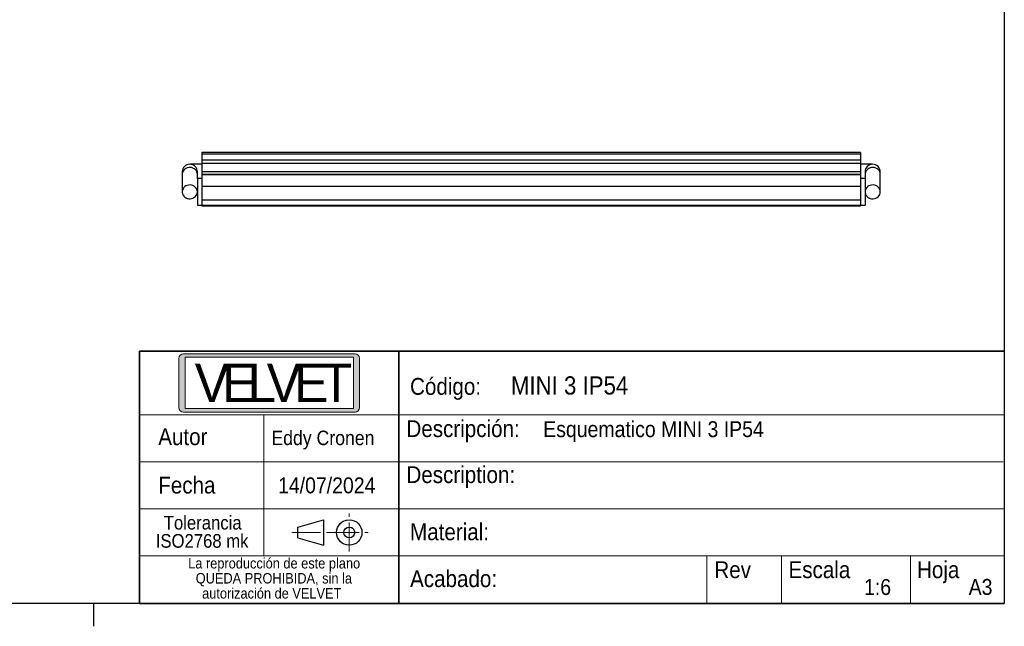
# Model space of a CAD drawing. Header units: millimetres. Extents: x 5 to 415, y 5 to 292.
# Tile 3 of 4: x 194 to 410, y 5 to 138. Entities that reach past the tile are written whole.
import ezdxf

# ---------------------------------------------------------------- set-up
doc = ezdxf.new("R2010")
doc.units = ezdxf.units.MM
doc.linetypes.add('SLD-Centrada-simple', pattern=[10.16, 6.35, -1.27, 1.27, -1.27])
doc.linetypes.add('SLD-Continua', pattern=[0])
doc.styles.add('SLDTEXTSTYLE0', font='GOTHIC.TTF', dxfattribs={"width": 0.913})
doc.styles.add('SLDTEXTSTYLE1', font='Bauhaus Hv BT')

msp = doc.modelspace()

# ---------------------------------------------------------------- hatches: boundary and pattern name
at = {"linetype": 'Continuous'}
h = msp.add_hatch(color=7, dxfattribs=at)
edge = h.paths.add_edge_path(flags=0)
edge.add_arc((229.6914, 53.0297), 1, 180, 270, ccw=False)
edge.add_line((228.6914, 53.0297), (228.6914, 63.8287))
edge.add_arc((229.6914, 63.8287), 1, 90, 180, ccw=False)
edge.add_line((229.6914, 64.8287), (267.38, 64.8287))
edge.add_arc((267.38, 63.8287), 1, 0, 90, ccw=False)
edge.add_line((268.38, 63.8287), (268.38, 53.0297))
edge.add_arc((267.38, 53.0297), 1, 270, 360, ccw=False)
edge.add_line((267.38, 52.0297), (229.6914, 52.0297))
h.paths.add_polyline_path([(267.041, 52.798), (267.041, 64.0688), (230.0416, 64.0688), (230.0416, 52.798)], flags=0)

# ---------------------------------------------------------------- linework, layer by layer
at = {"color": 7, "linetype": 'SLD-Continua', "lineweight": 25}
for p, q in [((410, 287), (410, 10)), ((378.4142, 109.0353), (233.7475, 109.0353)), ((233.7475, 109.0353), (233.7475, 108.7461)), ((233.7475, 108.7461), (378.4142, 108.7461)), ((233.7475, 108.7461), (233.7475, 107.4185)), ((378.4142, 109.0353), (378.4142, 108.7461)), ((378.4142, 108.7461), (378.4142, 107.4185)), ((233.7475, 106.4671), (231.0808, 106.4671)), ((233.7475, 107.4185), (378.4142, 107.4185)), ((233.7475, 107.4185), (233.7475, 106.7145)), ((233.7475, 106.7145), (378.4142, 106.7145)), ((233.7475, 106.7145), (233.7475, 104.8811)), ((378.4142, 107.4185), (378.4142, 106.7145)), ((378.4142, 106.7145), (378.4142, 104.8811)), ((381.0808, 106.4671), (378.4142, 106.4671)), ((229.4142, 104.8004), (229.4142, 104.2236)), ((229.4142, 104.2236), (229.4142, 100.3837)), ((232.7475, 104.2236), (232.7475, 104.8004)), ((232.7475, 103.3004), (232.7475, 104.2236)), ((233.7475, 104.8811), (378.4142, 104.8811)), ((233.7475, 104.8811), (233.7475, 104.2894)), ((233.7475, 104.8811), (378.4142, 104.8811)), ((233.7475, 104.2894), (378.4142, 104.2894)), ((233.7475, 104.2894), (233.7475, 104.2073)), ((233.7475, 104.2073), (378.4142, 104.2073)), ((233.7475, 104.2073), (233.7475, 101.6722)), ((299.8995, 104.8811), (300.5136, 104.8811)), ((300.5136, 104.8811), (301.5662, 104.8811)), ((301.5662, 104.8811), (302.1802, 104.8811)), ((302.4872, 104.8811), (302.6887, 104.8811)), ((302.4872, 104.8811), (303.5399, 104.8811)), ((304.5925, 104.8811), (305.1969, 104.8811)), ((306.8513, 104.8811), (307.4434, 104.8811)), ((307.3557, 104.8811), (308.0081, 104.8811)), ((309.7241, 104.8811), (309.9256, 104.8811)), ((309.7241, 104.8811), (310.7767, 104.8811)), ((311.8293, 104.8811), (312.4338, 104.8811)), ((314.0881, 104.8811), (314.6802, 104.8811)), ((378.4142, 104.8811), (378.4142, 104.2894)), ((378.4142, 104.2894), (378.4142, 104.2073)), ((378.4142, 104.2073), (378.4142, 101.6722)), ((379.4142, 104.8004), (379.4142, 104.2236)), ((379.4142, 104.2236), (379.4142, 103.3004)), ((382.7475, 104.2236), (382.7475, 104.8004)), ((382.7475, 100.3837), (382.7475, 104.2236)), ((233.7475, 103.3004), (232.7475, 103.3004)), ((232.7475, 103.3004), (232.7475, 97.4671)), ((233.7475, 101.6722), (378.4142, 101.6722)), ((233.7475, 101.6722), (233.7475, 101.6276)), ((379.4142, 103.3004), (378.4142, 103.3004)), ((378.4142, 101.6722), (378.4142, 101.6276)), ((379.4142, 103.3004), (379.4142, 97.4671)), ((233.7475, 101.6276), (378.4142, 101.6276)), ((233.7475, 101.6276), (233.7475, 98.6311)), ((378.4142, 101.6276), (378.4142, 98.6311)), ((232.7475, 97.4671), (233.7475, 97.4671)), ((233.7475, 98.6311), (378.4142, 98.6311)), ((233.7475, 98.6311), (233.7475, 97.4671)), ((233.7475, 97.4671), (378.4142, 97.4671)), ((233.7475, 97.4671), (233.7475, 97.3004)), ((378.4142, 98.6311), (378.4142, 97.4671)), ((378.4142, 97.4671), (379.4142, 97.4671)), ((378.4142, 97.4671), (378.4142, 97.3004)), ((233.7475, 97.3004), (378.4142, 97.3004)), ((254.8244, 26.7881), (260.4387, 28.3922)), ((260.4387, 28.3922), (260.4386, 22.8087)), ((254.8244, 24.4128), (254.8244, 26.7881)), ((254.8244, 24.4128), (260.4386, 22.8087)), ((410, 10), (10, 10)), ((210, 4.999), (210, 10.001))]:
    msp.add_line(p, q, dxfattribs=at)
at = {"color": 7, "linetype": 'SLD-Continua', "lineweight": 35}
for p, q in [((220, 65.4299), (410, 65.4299)), ((220, 65.4299), (220, 10.0998)), ((277.0106, 65.4299), (277.0106, 10.0998)), ((410, 10), (220, 10))]:
    msp.add_line(p, q, dxfattribs=at)
at = {"color": 7, "linetype": 'SLD-Continua', "lineweight": 18}
for p, q in [((228.6914, 63.8287), (228.6914, 53.0297)), ((229.6914, 64.8287), (267.38, 64.8287)), ((230.0416, 64.0688), (267.041, 64.0688)), ((230.0416, 64.0688), (230.0416, 52.798)), ((267.041, 64.0688), (267.041, 52.798)), ((268.38, 63.8287), (268.38, 53.0297)), ((229.6914, 52.0297), (267.38, 52.0297)), ((230.0416, 52.798), (267.041, 52.798)), ((220, 51.4299), (410, 51.4299)), ((247.3192, 51.4299), (247.3192, 20.4374)), ((220, 41.0974), (280.9161, 41.0974)), ((280.9161, 41.0974), (409.7372, 41.0974)), ((220, 30.7674), (277.0106, 30.7674)), ((277.0106, 30.7674), (410, 30.7674)), ((220, 20.4374), (410, 20.4374)), ((344.6842, 20.4374), (344.6842, 10)), ((361.0293, 20.4374), (361.0293, 10.0998)), ((389.3883, 20.4374), (389.3883, 10.0998))]:
    msp.add_line(p, q, dxfattribs=at)
at = {"color": 7, "linetype": 'SLD-Centrada-simple', "lineweight": 18}
for p, q in [((266.103, 21.4128), (266.103, 29.7881)), ((253.4593, 25.6004), (261.8346, 25.6004)), ((261.9153, 25.6004), (270.2906, 25.6004))]:
    msp.add_line(p, q, dxfattribs=at)
at = {"color": 7, "linetype": 'SLD-Continua', "lineweight": 25, "flags": 128}
for points in [[(232.7475, 104.2236), (232.7174, 104.5117), (232.6281, 104.7894), (232.4829, 105.0467), (232.2871, 105.2742), (232.0476, 105.4638), (231.7732, 105.6085), (231.4738, 105.7031), (231.1601, 105.7443), (230.8437, 105.7306), (230.5357, 105.6623), (230.2475, 105.5421), (229.9894, 105.3742), (229.7708, 105.1647), (229.5994, 104.9212), (229.4817, 104.6525), (229.4217, 104.3683), (229.4142, 104.2236)], [(382.7475, 104.2236), (382.7174, 104.5117), (382.6281, 104.7894), (382.4829, 105.0467), (382.2871, 105.2742), (382.0476, 105.4638), (381.7732, 105.6085), (381.4738, 105.7031), (381.1601, 105.7443), (380.8437, 105.7306), (380.5357, 105.6623), (380.2475, 105.5421), (379.9894, 105.3742), (379.7708, 105.1647), (379.5994, 104.9212), (379.4817, 104.6525), (379.4217, 104.3683), (379.4142, 104.2236)], [(232.7475, 100.3837), (232.7174, 100.6719), (232.6281, 100.9496), (232.4829, 101.2068), (232.2871, 101.4343), (232.0476, 101.6239), (231.7732, 101.7686), (231.4738, 101.8633), (231.1601, 101.9045), (230.8437, 101.8907), (230.5357, 101.8225), (230.2475, 101.7022), (229.9894, 101.5343), (229.7708, 101.3248), (229.5994, 101.0814), (229.4817, 100.8127), (229.4217, 100.5284), (229.4217, 100.239), (229.4817, 99.9548), (229.5994, 99.6861), (229.7708, 99.4426), (229.9894, 99.2331), (230.2475, 99.0652), (230.5357, 98.945), (230.8437, 98.8768), (231.1601, 98.863), (231.4738, 98.9042), (231.7732, 98.9988), (232.0476, 99.1436), (232.2871, 99.3331), (232.4829, 99.5606), (232.6281, 99.8179), (232.7174, 100.0956), (232.7475, 100.3837)], [(382.7475, 100.3837), (382.7174, 100.6719), (382.6281, 100.9496), (382.4829, 101.2068), (382.2871, 101.4343), (382.0476, 101.6239), (381.7732, 101.7686), (381.4738, 101.8633), (381.1601, 101.9045), (380.8437, 101.8907), (380.5357, 101.8225), (380.2475, 101.7022), (379.9894, 101.5343), (379.7708, 101.3248), (379.5994, 101.0814), (379.4817, 100.8127), (379.4217, 100.5284), (379.4217, 100.239), (379.4817, 99.9548), (379.5994, 99.6861), (379.7708, 99.4426), (379.9894, 99.2331), (380.2475, 99.0652), (380.5357, 98.945), (380.8437, 98.8768), (381.1601, 98.863), (381.4738, 98.9042), (381.7732, 98.9988), (382.0476, 99.1436), (382.2871, 99.3331), (382.4829, 99.5606), (382.6281, 99.8179), (382.7174, 100.0956), (382.7475, 100.3837)]]:
    msp.add_lwpolyline(points, dxfattribs=at)
at = {"color": 7, "linetype": 'SLD-Continua', "lineweight": 25}
for radius in [2.7918, 1.1965]:
    msp.add_circle((266.103, 25.6004), radius, dxfattribs=at)
for centre, start, end in [((231.0808, 104.8004), 0, 180), ((381.0808, 104.8004), 90, 180), ((381.0808, 104.8004), 0, 90)]:
    msp.add_arc(centre, 1.6667, start, end, dxfattribs=at)
at = {"color": 7, "linetype": 'SLD-Continua', "lineweight": 18}
for centre, start, end in [((229.6914, 63.8287), 90, 180), ((267.38, 63.8287), 0, 90), ((229.6914, 53.0297), 180, 270), ((267.38, 53.0297), 270, 0)]:
    msp.add_arc(centre, 1, start, end, dxfattribs=at)
at = {"color": 7, "linetype": 'SLD-Continua', "lineweight": 25}
for points, knots in [([(302.6887, 104.8811), (302.7182, 104.8811), (302.7753, 104.8811), (302.8583, 104.8811), (302.9358, 104.8811), (303.0076, 104.8811), (303.0738, 104.8811), (303.1342, 104.8811), (303.1889, 104.8811), (303.2539, 104.8811), (303.3278, 104.8811), (303.4072, 104.8811), (303.4779, 104.8811), (303.5156, 104.8811), (303.5351, 104.8811)], [0, 0, 0, 0, 0.09137385, 0.17714393, 0.25742841, 0.33236133, 0.40129015, 0.46520457, 0.52435845, 0.57815667, 0.68018493, 0.7831747, 0.88841916, 1, 1, 1, 1]), ([(303.5399, 104.8811), (303.5562, 104.8811), (303.6659, 104.8811), (303.764, 104.8811), (303.8476, 104.8811)], [0, 0, 0, 0, 0.14890959, 1, 1, 1, 1]), ([(303.8476, 104.8811), (303.8766, 104.8811), (303.934, 104.8811), (304.0152, 104.8811), (304.0915, 104.8811), (304.1628, 104.8811), (304.2295, 104.8811), (304.2903, 104.8811), (304.3469, 104.8811), (304.3982, 104.8811), (304.4438, 104.8811), (304.484, 104.8811), (304.5173, 104.8811), (304.545, 104.8811), (304.5663, 104.8811), (304.5809, 104.8811), (304.5914, 104.8811), (304.5921, 104.8811), (304.5925, 104.8811)], [0, 0, 0, 0, 0.06437995, 0.12734153, 0.18969294, 0.25166751, 0.31350281, 0.37518581, 0.43688011, 0.49915466, 0.56167903, 0.62338321, 0.68528607, 0.74685461, 0.80914454, 0.8720023, 0.93529084, 1, 1, 1, 1]), ([(305.1969, 104.8811), (305.2048, 104.8811), (305.22, 104.8811), (305.2483, 104.8811), (305.2799, 104.8811), (305.3136, 104.8811), (305.3517, 104.8811), (305.3918, 104.8811), (305.436, 104.8811), (305.4834, 104.8811), (305.5352, 104.8811), (305.5912, 104.8811), (305.6522, 104.8811), (305.718, 104.8811), (305.7885, 104.8811), (305.864, 104.8811), (305.9442, 104.8811), (305.9992, 104.8811), (306.0275, 104.8811)], [0, 0, 0, 0, 0.081233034, 0.157375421, 0.229200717, 0.296767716, 0.360120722, 0.41986462, 0.476301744, 0.530447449, 0.58292822, 0.636714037, 0.690912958, 0.746877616, 0.805823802, 0.867413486, 0.931655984, 1, 1, 1, 1]), ([(306.0275, 104.8811), (306.0552, 104.8811), (306.1093, 104.8811), (306.1881, 104.8811), (306.2625, 104.8811), (306.332, 104.8811), (306.3974, 104.8811), (306.4583, 104.8811), (306.5137, 104.8811), (306.5655, 104.8811), (306.6122, 104.8811), (306.6564, 104.8811), (306.6974, 104.8811), (306.7344, 104.8811), (306.7684, 104.8811), (306.7999, 104.8811), (306.8282, 104.8811), (306.8434, 104.8811), (306.8513, 104.8811)], [0, 0, 0, 0, 0.06703754, 0.13106185, 0.19188112, 0.25006723, 0.30632162, 0.36080112, 0.41440119, 0.46715365, 0.52119239, 0.57792168, 0.6382779, 0.70169593, 0.76961272, 0.84180985, 0.91834643, 1, 1, 1, 1]), ([(308.0081, 104.8811), (308.0588, 104.8811), (308.1573, 104.8811), (308.2998, 104.8811), (308.4322, 104.8811), (308.5543, 104.8811), (308.6666, 104.8811), (308.7684, 104.8811), (308.8598, 104.8811), (308.9416, 104.8811), (309.0127, 104.8811), (309.0742, 104.8811), (309.1264, 104.8811), (309.1688, 104.8811), (309.2017, 104.8811), (309.2243, 104.8811), (309.2392, 104.8811), (309.2408, 104.8811), (309.2416, 104.8811)], [0, 0, 0, 0, 0.07754574, 0.15046746, 0.21848365, 0.28267072, 0.34274571, 0.4002073, 0.45502097, 0.50857371, 0.56169796, 0.61555597, 0.67147919, 0.72976326, 0.79110023, 0.85642798, 0.92594376, 1, 1, 1, 1]), ([(309.9256, 104.8811), (309.955, 104.8811), (310.0122, 104.8811), (310.0951, 104.8811), (310.1727, 104.8811), (310.2444, 104.8811), (310.3106, 104.8811), (310.3711, 104.8811), (310.4258, 104.8811), (310.4907, 104.8811), (310.5647, 104.8811), (310.6441, 104.8811), (310.7147, 104.8811), (310.7525, 104.8811), (310.7719, 104.8811)], [0, 0, 0, 0, 0.09137385, 0.17714393, 0.25742841, 0.33236133, 0.40129015, 0.46520457, 0.52435845, 0.57815667, 0.68018493, 0.7831747, 0.88841916, 1, 1, 1, 1]), ([(310.7767, 104.8811), (310.793, 104.8811), (310.9027, 104.8811), (311.0009, 104.8811), (311.0844, 104.8811)], [0, 0, 0, 0, 0.14890959, 1, 1, 1, 1]), ([(311.0844, 104.8811), (311.1134, 104.8811), (311.1709, 104.8811), (311.252, 104.8811), (311.3283, 104.8811), (311.3996, 104.8811), (311.4664, 104.8811), (311.5272, 104.8811), (311.5837, 104.8811), (311.6351, 104.8811), (311.6806, 104.8811), (311.7208, 104.8811), (311.7542, 104.8811), (311.7819, 104.8811), (311.8031, 104.8811), (311.8178, 104.8811), (311.8282, 104.8811), (311.829, 104.8811), (311.8293, 104.8811)], [0, 0, 0, 0, 0.06437995, 0.12734153, 0.18969294, 0.25166751, 0.31350281, 0.37518581, 0.43688011, 0.49915466, 0.56167903, 0.62338321, 0.68528607, 0.74685461, 0.80914454, 0.8720023, 0.93529084, 1, 1, 1, 1]), ([(312.4338, 104.8811), (312.4416, 104.8811), (312.4568, 104.8811), (312.4851, 104.8811), (312.5167, 104.8811), (312.5505, 104.8811), (312.5885, 104.8811), (312.6286, 104.8811), (312.6728, 104.8811), (312.7202, 104.8811), (312.7721, 104.8811), (312.828, 104.8811), (312.889, 104.8811), (312.9548, 104.8811), (313.0253, 104.8811), (313.1009, 104.8811), (313.181, 104.8811), (313.236, 104.8811), (313.2644, 104.8811)], [0, 0, 0, 0, 0.08123303, 0.15737542, 0.22920072, 0.29676772, 0.36012072, 0.41986462, 0.47630174, 0.53044745, 0.58292822, 0.63671404, 0.69091296, 0.74687762, 0.8058238, 0.86741349, 0.93165598, 1, 1, 1, 1]), ([(313.2644, 104.8811), (313.292, 104.8811), (313.3461, 104.8811), (313.4249, 104.8811), (313.4994, 104.8811), (313.5688, 104.8811), (313.6342, 104.8811), (313.6951, 104.8811), (313.7505, 104.8811), (313.8024, 104.8811), (313.8491, 104.8811), (313.8932, 104.8811), (313.9343, 104.8811), (313.9712, 104.8811), (314.0053, 104.8811), (314.0368, 104.8811), (314.0651, 104.8811), (314.0803, 104.8811), (314.0881, 104.8811)], [0, 0, 0, 0, 0.06703754, 0.13106185, 0.19188112, 0.25006723, 0.30632162, 0.36080112, 0.41440119, 0.46715365, 0.52119239, 0.57792168, 0.6382779, 0.70169593, 0.76961272, 0.84180985, 0.91834643, 1, 1, 1, 1])]:
    msp.add_open_spline(points, degree=3, knots=knots, dxfattribs=at)

# ---------------------------------------------------------------- texts
at = {"color": 7, "linetype": 'Continuous', "lineweight": 0}
for s, insert, char_height, attachment_point, style in [('V', (232.1583, 62.6895), 8.4667, 1, 'SLDTEXTSTYLE1'), ('E', (238.1799, 62.6895), 8.4667, 1, 'SLDTEXTSTYLE1'), ('L', (243.7516, 62.6895), 8.4667, 1, 'SLDTEXTSTYLE1'), ('V', (247.9607, 62.693), 8.4667, 1, 'SLDTEXTSTYLE1'), ('E', (253.9748, 62.693), 8.4667, 1, 'SLDTEXTSTYLE1'), ('T', (259.815, 62.693), 8.4667, 1, 'SLDTEXTSTYLE1'), ('Código:', (279.4678, 59.5274), 3.70417, 1, 'SLDTEXTSTYLE0'), ('MINI 3 IP54', (301.6147, 59.8848), 4, 1, 'SLDTEXTSTYLE0'), ('Descripción:', (278.67, 50.2506), 3.704167, 1, 'SLDTEXTSTYLE0'), ('Esquematico MINI 3 IP54', (308.7173, 50.0351), 3.5, 1, 'SLDTEXTSTYLE0'), ('Autor', (224.1534, 48.4778), 3.70417, 1, 'SLDTEXTSTYLE0'), ('Eddy Cronen', (249.0143, 47.9577), 3.175, 1, 'SLDTEXTSTYLE0'), ('Description:', (278.67, 40.1547), 3.704167, 1, 'SLDTEXTSTYLE0'), ('Fecha', (224.1534, 37.8459), 3.70417, 1, 'SLDTEXTSTYLE0'), ('14/07/2024', (261.1624, 37.6966), 3.5, 2, 'SLDTEXTSTYLE0'), ('Tolerancia', (233.9157, 29.2523), 3, 2, 'SLDTEXTSTYLE0'), ('Material:', (279.4678, 27.5987), 3.70417, 1, 'SLDTEXTSTYLE0'), ('ISO2768 mk', (233.7941, 25.2523), 3, 2, 'SLDTEXTSTYLE0'), ('La reproducción de este plano ', (249.6166, 19.9945), 2.3, 2, 'SLDTEXTSTYLE0'), ('Escala', (362.5991, 19.2778), 3.70417, 1, 'SLDTEXTSTYLE0'), ('Hoja', (390.8273, 19.2778), 3.70417, 1, 'SLDTEXTSTYLE0'), ('Acabado:', (279.4678, 17.3098), 3.70417, 1, 'SLDTEXTSTYLE0'), ('Rev', (346.3154, 19.2778), 3.70417, 1, 'SLDTEXTSTYLE0'), ('QUEDA PROHIBIDA, sin la ', (249.5489, 16.6945), 2.3, 2, 'SLDTEXTSTYLE0'), ('1:6', (379.1878, 15.3745), 3.5, 1, 'SLDTEXTSTYLE0'), ('A3', (402.1782, 15.392), 3.5, 1, 'SLDTEXTSTYLE0'), ('autorización de VELVET', (249.0839, 13.3945), 2.3, 2, 'SLDTEXTSTYLE0')]:
    msp.add_mtext(s, dxfattribs=dict(at, insert=insert, char_height=char_height, attachment_point=attachment_point, style=style))

doc.saveas('drawing.dxf')
